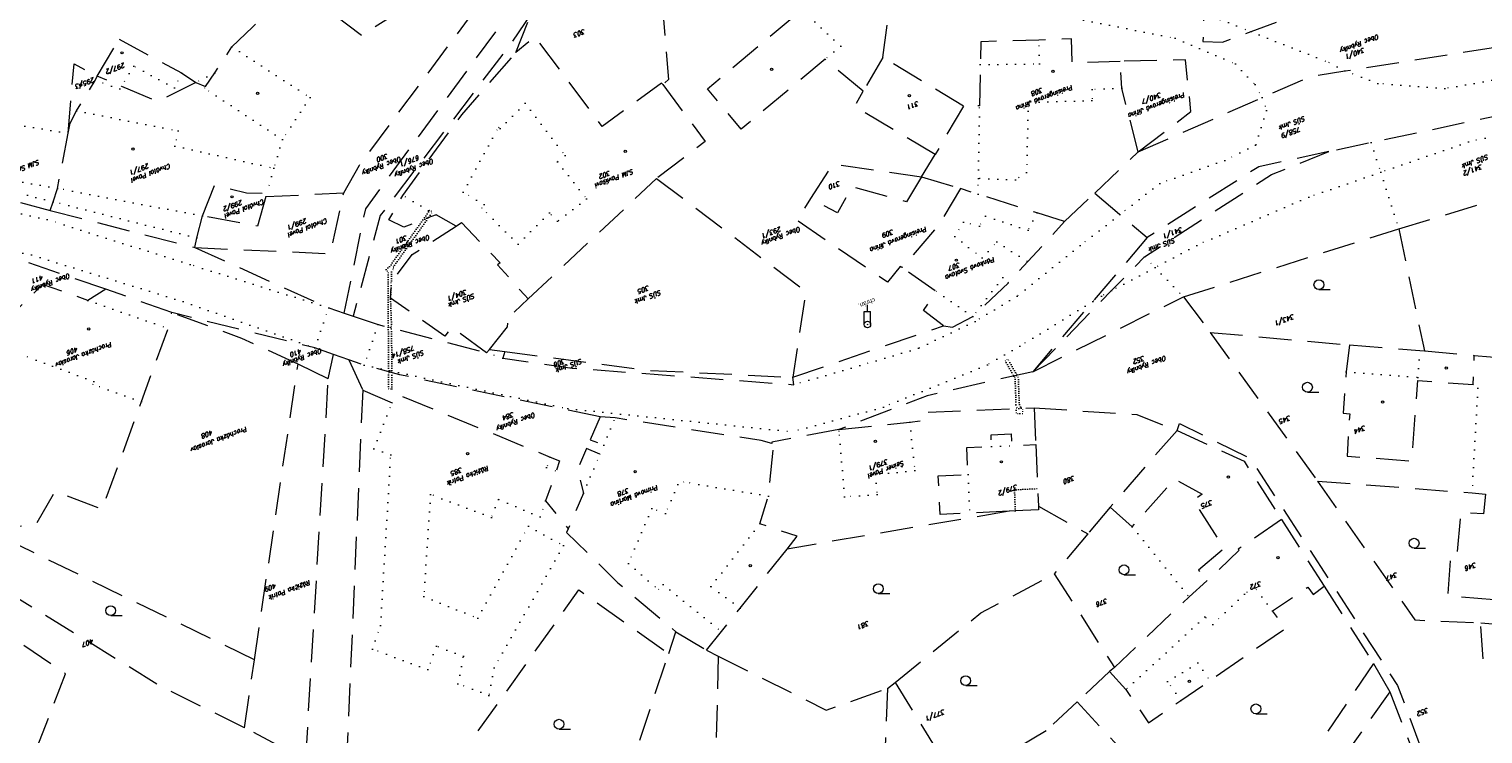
# Model space of a CAD drawing. Header units: metres. Extents: x -626722 to -621116, y -1178216 to -1174550.
# Tile 44 of 86: x -623900 to -623677, y -1176961 to -1176853. Entities that reach past the tile are written whole.
import ezdxf
from ezdxf.enums import TextEntityAlignment as Align

# ---------------------------------------------------------------- set-up
doc = ezdxf.new("R2010")
doc.units = ezdxf.units.M
doc.header["$MEASUREMENT"] = 0
doc.linetypes.add('DASHEDX2', pattern=[1.5, 1, -0.5])
doc.linetypes.add('DOT', pattern=[0.25, 0, -0.25])
for name, color, linetype, lineweight in [('8_kat_KN_Hranice parcel', 200, 'DASHEDX2', 25), ('8_kat_KN_Majitel', 194, 'DASHEDX2', 15), ('8_kat_KN_Slučkové čáry', 200, 'DOT', 25), ('8_kat_KN_Značky budov', 7, 'Continuous', 0), ('8_kat_KN_Značky kultur', 7, 'Continuous', 0), ('8_kat_KN_Čísla parcel', 200, 'Continuous', 25)]:
    doc.layers.add(name, color=color, linetype=linetype, lineweight=lineweight)
doc.layers.add('8_kat_KN_Pomístní_názvy', color=210, linetype='Continuous')
doc.layers.add('8_kat_KN_Věcná_břemena', color=206, linetype='DOT')
doc.styles.add('ITALIC', font='ITALIC.shx', dxfattribs={"height": 0.15})
doc.styles.add('Style-cs_Working', font='cs_Working.shx')
doc.styles.add('Style-ITALICS', font='ITALICS.shx')

# ---------------------------------------------------------------- blocks, each defined once
blk = doc.blocks.new('4.02')
at = {"layer": '8_kat_KN_Značky budov', "color": 7, "linetype": 'Continuous', "lineweight": 13}
blk.add_circle((-0.01, 0), 0.175, dxfattribs=at)
blk = doc.blocks.new('3.04')
at = {"layer": '8_kat_KN_Značky kultur', "color": 7, "linetype": 'Continuous', "lineweight": 13}
blk.add_line((0.01, 0), (1.76, 0), dxfattribs=at)
blk.add_circle((0.01, 0.75), 0.75, dxfattribs=at)
blk = doc.blocks.new('4.11')
at = {"layer": '8_kat_KN_Značky budov', "lineweight": 13}
for p, q in [((0, 2), (0, 3)), ((-0.5, 2), (0.5, 2)), ((-0.5, 0), (-0.5, 2)), ((0.5, 0), (0.5, 2))]:
    blk.add_line(p, q, dxfattribs=at)
for radius in [0.5, 0.0303]:
    blk.add_circle((0, 0), radius, dxfattribs=at)

msp = doc.modelspace()

# ---------------------------------------------------------------- linework, layer by layer
at = {"layer": '8_kat_KN_Hranice parcel', "lineweight": 13, "ltscale": 5}
for p, q in [((-623825.32, -1176856.46), (-623823.04, -1176850.59)), ((-623889.48, -1176860.06), (-623886.11, -1176854.39)), ((-623886.11, -1176854.39), (-623876.58, -1176859.56)), ((-623769.1, -1176857.2), (-623772.12, -1176862.39)), ((-623756.78, -1176864.66), (-623769.1, -1176857.2)), ((-623889.81, -1176860.74), (-623889.48, -1176860.06)), ((-623876.58, -1176859.56), (-623874.38, -1176861.03)), ((-623756.78, -1176864.66), (-623761.09, -1176872.05)), ((-623763.19, -1176875.49), (-623761.09, -1176872.05)), ((-623736.66, -1176877.98), (-623729.99, -1176871.67)), ((-623690.09, -1176883.48), (-623658.51, -1176873.88)), ((-623823.46, -1176894.22), (-623803.77, -1176875.76)), ((-623763.19, -1176875.49), (-623757.21, -1176877.31)), ((-623908.49, -1176877.54), (-623896.69, -1176880.64)), ((-623863.65, -1176878.53), (-623851.72, -1176877.96)), ((-623741.28, -1176882.36), (-623736.66, -1176877.98)), ((-623896.69, -1176880.64), (-623874.53, -1176886.34)), ((-623723.07, -1176893.89), (-623690.09, -1176883.48)), ((-623690.09, -1176883.48), (-623686.16, -1176902.15)), ((-623888.14, -1176892.73), (-623900.05, -1176888.66)), ((-623878.05, -1176896.31), (-623888.14, -1176892.73)), ((-623746.16, -1176905.38), (-623723.07, -1176893.89)), ((-623723.07, -1176893.89), (-623718.98, -1176899.34)), ((-623851.66, -1176896.37), (-623850.25, -1176896.84)), ((-623782.92, -1176906.22), (-623759.84, -1176898.34)), ((-623718.98, -1176899.34), (-623697.62, -1176901.26)), ((-623718.98, -1176899.34), (-623702.53, -1176922.12)), ((-623854.07, -1176906.44), (-623853.29, -1176902.72)), ((-623850.95, -1176903.54), (-623853.29, -1176902.72)), ((-623850.95, -1176903.54), (-623848.8, -1176908.21)), ((-623829.84, -1176902.48), (-623829.37, -1176901.97)), ((-623829.37, -1176901.97), (-623827.03, -1176902.28)), ((-623686.16, -1176902.15), (-623678.51, -1176902.86)), ((-623865.4, -1176949.54), (-623858.71, -1176904.22)), ((-623854.07, -1176906.44), (-623858.71, -1176904.22)), ((-623857.53, -1176964.85), (-623854.07, -1176906.44)), ((-623848.8, -1176908.21), (-623851.42, -1176967.99)), ((-623745.94, -1176910.89), (-623745.7, -1176916.53)), ((-623724.04, -1176914.36), (-623734.27, -1176926.11)), ((-623745.28, -1176925.99), (-623737.73, -1176930.22)), ((-623734.27, -1176926.11), (-623737.73, -1176930.22)), ((-623749.76, -1176926.75), (-623783.79, -1176932.54)), ((-623708.06, -1176928.03), (-623701.49, -1176938.25)), ((-623865.4, -1176949.54), (-623906.01, -1176929.78)), ((-623737.73, -1176930.22), (-623742.87, -1176936.34)), ((-623742.87, -1176936.34), (-623733.64, -1176950.69)), ((-623701.49, -1176938.25), (-623693.95, -1176950.08)), ((-623677.16, -1176949.39), (-623677.53, -1176943.88)), ((-623801.93, -1176948.54), (-623800.82, -1176945.22)), ((-623800.82, -1176945.22), (-623796.11, -1176948.06)), ((-623796.11, -1176948.06), (-623794.33, -1176948.96)), ((-623866.93, -1176959.93), (-623865.4, -1176949.54)), ((-623813.48, -1176983.17), (-623801.93, -1176948.54)), ((-623794.33, -1176948.96), (-623795.13, -1176981.64)), ((-623693.95, -1176950.08), (-623691.47, -1176954.43)), ((-623734.39, -1176951.32), (-623739.37, -1176955.98)), ((-623733.64, -1176950.69), (-623734.39, -1176951.32)), ((-623768.39, -1176953.92), (-623769.27, -1176975.45)), ((-623768.39, -1176953.92), (-623767.24, -1176952.98)), ((-623767.24, -1176952.98), (-623757.67, -1176968.52)), ((-623691.47, -1176954.43), (-623717.66, -1176991.35)), ((-623691.47, -1176954.43), (-623685.9, -1176968.84)), ((-623739.37, -1176955.98), (-623744.12, -1176960.42)), ((-623739.37, -1176955.98), (-623715.35, -1176981.86)), ((-623861.07, -1176963), (-623866.93, -1176959.93)), ((-623744.12, -1176960.42), (-623757.67, -1176968.52))]:
    msp.add_line(p, q, dxfattribs=at)
at = {"layer": '8_kat_KN_Hranice parcel', "lineweight": 13, "ltscale": 5, "flags": 128}
for points in [[(-623823.04, -1176850.59), (-623823.08, -1176839.36), (-623804.05, -1176834.73), (-623801.95, -1176860.59), (-623802.84, -1176861.36)], [(-623829.95, -1176841.86), (-623849, -1176853.84), (-623858.99, -1176846.33)], [(-623769.1, -1176857.2), (-623768.23, -1176850.34), (-623767.61, -1176845.39)], [(-623868.83, -1176855.56), (-623865.68, -1176852.56), (-623858.99, -1176846.33)], [(-623851.72, -1176877.96), (-623849.3, -1176873.72), (-623829.3, -1176846.85)], [(-623851.66, -1176896.37), (-623848.34, -1176880.38), (-623828.23, -1176853.02), (-623829.3, -1176846.85)], [(-623729.99, -1176871.67), (-623711, -1176863.36), (-623703.5, -1176860.07), (-623698.33, -1176859.27), (-623621.58, -1176847.09)], [(-623719.84, -1176846.57), (-623719.95, -1176850.37), (-623720.08, -1176854.76), (-623717.08, -1176854.85), (-623712.71, -1176853.24), (-623704.75, -1176850.32)], [(-623772.12, -1176862.39), (-623777.98, -1176857.48), (-623790.82, -1176868.19), (-623796, -1176862), (-623782.73, -1176850.88), (-623783.87, -1176849.11)], [(-623823.04, -1176850.59), (-623826.29, -1176855.31), (-623846.12, -1176881.45), (-623850.25, -1176896.84)], [(-623802.84, -1176861.36), (-623803.01, -1176861.14), (-623812.11, -1176867.78), (-623822.42, -1176854.01), (-623825.32, -1176856.46)], [(-623732.78, -1176857.8), (-623740.12, -1176858.04), (-623740.24, -1176854.37), (-623745.22, -1176854.53), (-623754.13, -1176854.8), (-623754.19, -1176858.3), (-623754.3, -1176864.6), (-623756.78, -1176864.66)], [(-623583.66, -1176853.25), (-623596.38, -1176855.27), (-623610.7, -1176857.55), (-623634.9, -1176861.4), (-623641.81, -1176862.5), (-623643.12, -1176862.71), (-623658.9, -1176863.73), (-623665.39, -1176864.15), (-623694.3, -1176870.25), (-623700.77, -1176871.64)], [(-623874.38, -1176861.03), (-623872.88, -1176861.67), (-623871.48, -1176859.56), (-623868.83, -1176855.56)], [(-623834.51, -1176883.05), (-623837.55, -1176881.32), (-623842.51, -1176883.19), (-623844.78, -1176882.1), (-623842.67, -1176878.35), (-623833.63, -1176866.02), (-623825.32, -1176856.46)], [(-623893.93, -1176868.83), (-623893.02, -1176858.19), (-623889.48, -1176860.06)], [(-623729.99, -1176871.67), (-623721.91, -1176865.49), (-623722.77, -1176857.58), (-623732.78, -1176857.8)], [(-623729.99, -1176871.67), (-623732.52, -1176861.91), (-623732.78, -1176857.8)], [(-623893.93, -1176868.83), (-623893.62, -1176867.26), (-623892.64, -1176865.37), (-623889.81, -1176860.74)], [(-623874.38, -1176861.03), (-623880.17, -1176863.96), (-623885.75, -1176861.62), (-623889.48, -1176860.06)], [(-623802.84, -1176861.36), (-623796.33, -1176870.07), (-623803.77, -1176875.76)], [(-623761.09, -1176872.05), (-623773.48, -1176864.72), (-623772.12, -1176862.39)], [(-623896.69, -1176880.64), (-623896.25, -1176879.31), (-623895.57, -1176877.28), (-623893.93, -1176868.83)], [(-623746.16, -1176905.38), (-623734.07, -1176892.94), (-623729.01, -1176887.75), (-623709.57, -1176875.14), (-623700.77, -1176871.64)], [(-623700.77, -1176871.64), (-623711.53, -1176873.95), (-623728.62, -1176884.82)], [(-623780.14, -1176878.81), (-623776.74, -1176873.54), (-623763.19, -1176875.49)], [(-623873.37, -1176881.48), (-623871.52, -1176876.8), (-623866.59, -1176877.94), (-623863.51, -1176878.03), (-623863.65, -1176878.53)], [(-623803.77, -1176875.76), (-623780.94, -1176893.06), (-623782.92, -1176906.22)], [(-623763.19, -1176875.49), (-623765.51, -1176879.31), (-623773.83, -1176877.04), (-623776.09, -1176881.04), (-623780.14, -1176878.81)], [(-623874.53, -1176886.34), (-623853.77, -1176887.27), (-623851.72, -1176877.96)], [(-623863.65, -1176878.53), (-623864.92, -1176883.08), (-623873.37, -1176881.48)], [(-623766.19, -1176889.42), (-623766.45, -1176889.22), (-623768.43, -1176891.64), (-623782.31, -1176882.17), (-623780.14, -1176878.81)], [(-623757.21, -1176877.31), (-623760.61, -1176882.95), (-623766.19, -1176889.42)], [(-623741.28, -1176882.36), (-623745.49, -1176881.03), (-623754.53, -1176878.16), (-623757.21, -1176877.31)], [(-623736.66, -1176877.98), (-623732.79, -1176881.27), (-623728.62, -1176884.82)], [(-623874.53, -1176886.34), (-623874.2, -1176884.86), (-623873.37, -1176881.48)], [(-623829.84, -1176902.48), (-623835.15, -1176898.56), (-623836.22, -1176899.92), (-623844.54, -1176894.11), (-623844.42, -1176891.72), (-623841.22, -1176887.39), (-623834.51, -1176883.05)], [(-623834.51, -1176883.05), (-623833.67, -1176882.5), (-623827.77, -1176888.67), (-623828.13, -1176889), (-623824.01, -1176893.6), (-623823.46, -1176894.22)], [(-623759.84, -1176898.34), (-623758.44, -1176898.56), (-623755.33, -1176896.92), (-623749.89, -1176891.73), (-623746.9, -1176888.48), (-623741.28, -1176882.36)], [(-623728.62, -1176884.82), (-623736.96, -1176894.59), (-623746.16, -1176905.38)], [(-623874.53, -1176886.34), (-623854, -1176895.58), (-623851.66, -1176896.37)], [(-623759.84, -1176898.34), (-623762.87, -1176896), (-623760.96, -1176893.04), (-623766.19, -1176889.42)], [(-623888.14, -1176892.73), (-623890.89, -1176894.43), (-623897.86, -1176891.99), (-623902.11, -1176896.23)], [(-623829.37, -1176901.97), (-623826.63, -1176898.51), (-623826.38, -1176896.22), (-623825.66, -1176896.28), (-623823.46, -1176894.22)], [(-623906.01, -1176929.78), (-623898.8, -1176928.63), (-623895.92, -1176923.7), (-623888.7, -1176926.41), (-623882.7, -1176909.95), (-623878.62, -1176898.73), (-623878.05, -1176896.31)], [(-623858.71, -1176904.22), (-623867.31, -1176900.28), (-623868.53, -1176899.82), (-623878.05, -1176896.31)], [(-623853.29, -1176902.72), (-623856.13, -1176901.72), (-623878.05, -1176896.31)], [(-623850.25, -1176896.84), (-623846.44, -1176898.12), (-623829.84, -1176902.48)], [(-623697.62, -1176901.26), (-623698.14, -1176905.37), (-623698.6, -1176911.73), (-623697.6, -1176911.8), (-623697.99, -1176918.31), (-623688.1, -1176919.05), (-623687.17, -1176906.73), (-623678.69, -1176907.32), (-623678.51, -1176902.86)], [(-623697.62, -1176901.26), (-623686.83, -1176902.1), (-623686.16, -1176902.15)], [(-623812.43, -1176912.3), (-623843.1, -1176905.85), (-623848.6, -1176904.36), (-623850.95, -1176903.54)], [(-623827.03, -1176902.28), (-623827.35, -1176903.27), (-623816.7, -1176904.81), (-623782.76, -1176907.36), (-623782.92, -1176906.22)], [(-623827.03, -1176902.28), (-623805.08, -1176905.15), (-623792.07, -1176905.76), (-623782.92, -1176906.22)], [(-623678.51, -1176902.86), (-623670.97, -1176903.51), (-623670.94, -1176924.57)], [(-623746.16, -1176905.38), (-623762.33, -1176909.04), (-623775.84, -1176914.23)], [(-623848.8, -1176908.21), (-623844.3, -1176910.12), (-623843.75, -1176908.74), (-623820.07, -1176918.45), (-623818.64, -1176919.03), (-623819.17, -1176920.58), (-623820.78, -1176925.18), (-623817.33, -1176929.45)], [(-623812.43, -1176912.3), (-623813.95, -1176915.81), (-623811.88, -1176916.61), (-623812.48, -1176918.03), (-623814.53, -1176917.15), (-623815.92, -1176920.38), (-623815, -1176923.97), (-623817.33, -1176929.45)], [(-623786.14, -1176916.39), (-623787.75, -1176915.91), (-623810.12, -1176912.46), (-623812.43, -1176912.3)], [(-623775.84, -1176914.23), (-623764.98, -1176913.08), (-623762.17, -1176912.78), (-623762.22, -1176911.55), (-623745.94, -1176910.89)], [(-623745.94, -1176910.89), (-623730.21, -1176911.95), (-623724.04, -1176914.36)], [(-623775.84, -1176914.23), (-623786.11, -1176916.16), (-623786.14, -1176916.39)], [(-623749.76, -1176926.75), (-623755.8, -1176927.02), (-623760.34, -1176927.26), (-623760.62, -1176921.35), (-623756.07, -1176921.11), (-623756.26, -1176917), (-623752.46, -1176916.83), (-623752.53, -1176915.03), (-623749.46, -1176914.87), (-623749.38, -1176916.69), (-623745.7, -1176916.53)], [(-623724.04, -1176914.36), (-623723.65, -1176913.33), (-623712.85, -1176918.62), (-623690.27, -1176953.45), (-623684.59, -1176968.62), (-623681.94, -1176977.78), (-623677.34, -1177040.27), (-623678.72, -1177040.92)], [(-623724.04, -1176914.36), (-623713.77, -1176919.09), (-623708.06, -1176928.03)], [(-623783.79, -1176932.54), (-623782.25, -1176930.59), (-623787.94, -1176928.66), (-623786.65, -1176924.43), (-623785.84, -1176916.44), (-623786.14, -1176916.39)], [(-623745.7, -1176916.53), (-623745.4, -1176923.28), (-623745.28, -1176925.99)], [(-623734.27, -1176926.11), (-623730.91, -1176929.12), (-623724.97, -1176922.42), (-623724.43, -1176921.81), (-623720.19, -1176924.15), (-623721.58, -1176925.04), (-623716.84, -1176932.48), (-623720.78, -1176935.78), (-623719.47, -1176937.41)], [(-623702.53, -1176922.12), (-623678.86, -1176923.94), (-623676.8, -1176924.12)], [(-623702.53, -1176922.12), (-623687.61, -1176943.41), (-623677.53, -1176943.88)], [(-623745.28, -1176925.99), (-623745.26, -1176926.55), (-623748.83, -1176926.71), (-623749.76, -1176926.75)], [(-623676.8, -1176924.12), (-623677.12, -1176927.15), (-623680.58, -1176926.95), (-623681.16, -1176933.4), (-623682.16, -1176933.34), (-623682.59, -1176939.71), (-623671.62, -1176940.62), (-623666.41, -1176941.05), (-623664.89, -1176929.44), (-623661.4, -1176929.85), (-623660.94, -1176925.37)], [(-623708.06, -1176928.03), (-623714.67, -1176932.57), (-623714.52, -1176932.73), (-623719.47, -1176937.41)], [(-623817.33, -1176929.45), (-623817.56, -1176929.99), (-623809.71, -1176937.71), (-623800.82, -1176945.22)], [(-623866.93, -1176959.93), (-623879.69, -1176953.64), (-623915.88, -1176931.34)], [(-623796.11, -1176948.06), (-623793.84, -1176945.19), (-623790.98, -1176941.59), (-623783.79, -1176932.54)], [(-623767.24, -1176952.98), (-623754.13, -1176942.34), (-623742.87, -1176936.34)], [(-623909.36, -1176968.84), (-623907.21, -1176963.56), (-623899.21, -1176964.33), (-623894.34, -1176951.66), (-623913.48, -1176938.68)], [(-623839.81, -1176972.64), (-623815.67, -1176938.81), (-623801.93, -1176948.54)], [(-623734.39, -1176951.32), (-623731.89, -1176954.08), (-623728.43, -1176959.18), (-623723.49, -1176955.77), (-623719.01, -1176952.68), (-623707.4, -1176944.68), (-623709.44, -1176942.04), (-623704.01, -1176938.38), (-623703.2, -1176939.49), (-623701.49, -1176938.25)], [(-623719.47, -1176937.41), (-623722.21, -1176939.88), (-623733.64, -1176950.69)], [(-623677.53, -1176943.88), (-623658.74, -1176945.37), (-623656, -1176945.57)], [(-623794.33, -1176948.96), (-623777.78, -1176957.25), (-623768.39, -1176953.92)], [(-623693.95, -1176950.08), (-623714.8, -1176981.04), (-623715.35, -1176981.86)]]:
    msp.add_lwpolyline(points, dxfattribs=at)
at = {"layer": '8_kat_KN_Slučkové čáry', "lineweight": 0, "ltscale": 5}
for p, q in [((-623781.53, -1176849.88), (-623775.57, -1176855.47)), ((-623719.95, -1176850.37), (-623712.71, -1176853.24)), ((-623739.69, -1176851.21), (-623724.32, -1176854.26)), ((-623745.11, -1176858.19), (-623745.22, -1176854.53)), ((-623724.32, -1176854.26), (-623715.08, -1176858.19)), ((-623712.71, -1176853.24), (-623700.77, -1176857.97)), ((-623635.97, -1176853.61), (-623683.02, -1176861.97)), ((-623868.83, -1176855.56), (-623856.87, -1176863.34)), ((-623775.57, -1176855.47), (-623777.98, -1176857.48)), ((-623883.88, -1176858.53), (-623885.75, -1176861.62)), ((-623877.64, -1176861.86), (-623883.88, -1176858.53)), ((-623754.19, -1176858.3), (-623745.11, -1176858.19)), ((-623715.08, -1176858.19), (-623712.1, -1176861.37)), ((-623698.33, -1176859.27), (-623700.77, -1176857.97)), ((-623693.29, -1176861.18), (-623698.33, -1176859.27)), ((-623885.99, -1176862.02), (-623889.81, -1176860.74)), ((-623876.58, -1176859.56), (-623877.64, -1176861.86)), ((-623871.48, -1176859.56), (-623874.38, -1176861.03)), ((-623712.1, -1176861.37), (-623711, -1176863.36)), ((-623683.02, -1176861.97), (-623693.29, -1176861.18)), ((-623885.75, -1176861.62), (-623885.99, -1176862.02)), ((-623873.04, -1176861.92), (-623872.88, -1176861.67)), ((-623861.08, -1176869.78), (-623873.04, -1176861.92)), ((-623856.87, -1176863.34), (-623861.08, -1176869.78)), ((-623737.08, -1176863.8), (-623746.83, -1176864.1)), ((-623737.04, -1176862.11), (-623737.08, -1176863.8)), ((-623732.52, -1176861.91), (-623737.04, -1176862.11)), ((-623711, -1176863.36), (-623710.32, -1176865.34)), ((-623892.64, -1176865.37), (-623877.06, -1176868.47)), ((-623827.75, -1176868.11), (-623823.93, -1176864.23)), ((-623823.93, -1176864.23), (-623817.79, -1176872.25)), ((-623754.49, -1176875.76), (-623754.3, -1176864.6)), ((-623746.83, -1176864.1), (-623747.09, -1176874.85)), ((-623710.32, -1176865.34), (-623712.01, -1176870.62)), ((-623907.25, -1176866.62), (-623893.93, -1176868.83)), ((-623833.42, -1176877.85), (-623828, -1176867.91)), ((-623828, -1176867.91), (-623827.75, -1176868.11)), ((-623665.02, -1176866.82), (-623679.41, -1176870.15)), ((-623877.06, -1176868.47), (-623877.58, -1176870.78)), ((-623861.08, -1176869.78), (-623862.43, -1176874.17)), ((-623694.3, -1176870.25), (-623692.85, -1176874.79)), ((-623679.41, -1176870.15), (-623692.85, -1176874.79)), ((-623877.58, -1176870.78), (-623862.43, -1176874.17)), ((-623817.79, -1176872.25), (-623818.97, -1176873.19)), ((-623712.01, -1176870.62), (-623716.73, -1176872.97)), ((-623895.57, -1176877.28), (-623909.11, -1176874.8)), ((-623862.43, -1176874.17), (-623863.51, -1176878.03)), ((-623818.97, -1176873.19), (-623814.5, -1176878.85)), ((-623747.09, -1176874.85), (-623748.82, -1176875.95)), ((-623716.73, -1176872.97), (-623726.68, -1176876.5)), ((-623692.85, -1176874.79), (-623703.87, -1176878.59)), ((-623692.85, -1176874.79), (-623690.09, -1176883.48)), ((-623896.25, -1176879.31), (-623908.8, -1176876.16)), ((-623754.53, -1176878.16), (-623754.49, -1176875.76)), ((-623748.82, -1176875.95), (-623754.49, -1176875.76)), ((-623726.68, -1176876.5), (-623732.79, -1176881.27)), ((-623897.13, -1176882.06), (-623910.15, -1176879.06)), ((-623874.2, -1176884.86), (-623896.25, -1176879.31)), ((-623873.37, -1176881.48), (-623895.57, -1176877.28)), ((-623837.55, -1176881.32), (-623842.67, -1176878.35)), ((-623830.21, -1176879.75), (-623833.42, -1176877.85)), ((-623814.5, -1176878.85), (-623818.94, -1176882.31)), ((-623703.87, -1176878.59), (-623721.03, -1176886)), ((-623830.54, -1176880.29), (-623830.21, -1176879.75)), ((-623825.01, -1176885.82), (-623830.54, -1176880.29)), ((-623820.2, -1176881.04), (-623825.01, -1176885.82)), ((-623818.94, -1176882.31), (-623820.2, -1176881.04)), ((-623753.38, -1176881.53), (-623754.33, -1176883.08)), ((-623746.88, -1176883.67), (-623753.38, -1176881.53)), ((-623745.49, -1176881.03), (-623746.88, -1176883.67)), ((-623732.79, -1176881.27), (-623738.89, -1176886.04)), ((-623875.24, -1176888.93), (-623897.13, -1176882.06)), ((-623756.75, -1176882.44), (-623758.11, -1176884.66)), ((-623754.33, -1176883.08), (-623756.75, -1176882.44)), ((-623899.55, -1176887.47), (-623915.27, -1176884.24)), ((-623758.11, -1176884.66), (-623753.91, -1176887.91)), ((-623753.91, -1176887.91), (-623751.67, -1176885.48)), ((-623751.67, -1176885.48), (-623746.9, -1176888.48)), ((-623738.89, -1176886.04), (-623748.55, -1176893.78)), ((-623721.03, -1176886), (-623727.41, -1176889.4)), ((-623876.29, -1176894.62), (-623899.55, -1176887.47)), ((-623729.01, -1176887.75), (-623727.41, -1176889.4)), ((-623854, -1176895.58), (-623875.24, -1176888.93)), ((-623727.41, -1176889.4), (-623734.07, -1176892.94)), ((-623727.41, -1176889.4), (-623723.07, -1176893.89)), ((-623750.76, -1176890.93), (-623755.33, -1176896.92)), ((-623749.89, -1176891.73), (-623750.76, -1176890.93)), ((-623890.89, -1176894.43), (-623878.62, -1176898.73)), ((-623876.29, -1176894.62), (-623856.13, -1176901.72)), ((-623755.33, -1176896.92), (-623760.96, -1176893.04)), ((-623748.55, -1176893.78), (-623754.98, -1176897.65)), ((-623736.96, -1176894.59), (-623748.12, -1176901.45)), ((-623735.62, -1176893.77), (-623736.96, -1176894.59)), ((-623734.07, -1176892.94), (-623735.62, -1176893.77)), ((-623856.13, -1176901.72), (-623854, -1176895.58)), ((-623846.44, -1176898.12), (-623848.6, -1176904.36)), ((-623754.98, -1176897.65), (-623763.66, -1176901.77)), ((-623748.12, -1176901.45), (-623753.1, -1176904.29)), ((-623889.97, -1176906.85), (-623901.02, -1176902.81)), ((-623827.35, -1176903.27), (-623829.84, -1176902.48)), ((-623763.66, -1176901.77), (-623772.66, -1176904.43)), ((-623687.14, -1176906.23), (-623686.83, -1176902.1)), ((-623848.6, -1176904.36), (-623817.38, -1176911.02)), ((-623772.66, -1176904.43), (-623782.76, -1176907.36)), ((-623753.1, -1176904.29), (-623769.01, -1176910.79)), ((-623698.14, -1176905.37), (-623687.14, -1176906.23)), ((-623890.14, -1176907.32), (-623889.97, -1176906.85)), ((-623882.7, -1176909.95), (-623890.14, -1176907.32)), ((-623687.14, -1176906.23), (-623687.17, -1176906.73)), ((-623677.96, -1176907.91), (-623678.86, -1176923.94)), ((-623678.69, -1176907.32), (-623677.96, -1176907.91)), ((-623847.08, -1176917.17), (-623844.3, -1176910.12)), ((-623817.38, -1176911.02), (-623783.02, -1176914.57)), ((-623811.88, -1176916.61), (-623810.12, -1176912.46)), ((-623769.01, -1176910.79), (-623783.02, -1176914.57)), ((-623775.81, -1176914.53), (-623775.84, -1176914.23)), ((-623774.99, -1176924.56), (-623775.81, -1176914.53)), ((-623764.98, -1176913.08), (-623764.23, -1176920.53)), ((-623844.51, -1176918.1), (-623847.08, -1176917.17)), ((-623752.46, -1176916.83), (-623749.38, -1176916.69)), ((-623846.08, -1176944.27), (-623844.51, -1176918.1)), ((-623820.07, -1176918.45), (-623820.63, -1176920.07)), ((-623815, -1176923.97), (-623812.48, -1176918.03)), ((-623820.63, -1176920.07), (-623819.17, -1176920.58)), ((-623764.23, -1176920.53), (-623770.24, -1176921.11)), ((-623770.24, -1176921.11), (-623770.01, -1176924.2)), ((-623756.07, -1176921.11), (-623755.8, -1176927.02)), ((-623800.51, -1176922.64), (-623802.42, -1176927.1)), ((-623799.59, -1176922.27), (-623800.51, -1176922.64)), ((-623786.65, -1176924.43), (-623799.59, -1176922.27)), ((-623838.4, -1176924.17), (-623839.43, -1176939.84)), ((-623829.09, -1176927.7), (-623838.4, -1176924.17)), ((-623827.99, -1176924.93), (-623829.09, -1176927.7)), ((-623821.63, -1176927.62), (-623827.99, -1176924.93)), ((-623820.78, -1176925.18), (-623821.63, -1176927.62)), ((-623770.01, -1176924.2), (-623774.99, -1176924.56)), ((-623804.51, -1176926.31), (-623808.1, -1176934.74)), ((-623802.42, -1176927.1), (-623804.51, -1176926.31)), ((-623831.19, -1176943.13), (-623823.42, -1176929.05)), ((-623823.42, -1176929.05), (-623818.06, -1176932.01)), ((-623795.47, -1176938.3), (-623787.94, -1176928.66)), ((-623730.91, -1176929.12), (-623722.21, -1176939.88)), ((-623818.06, -1176932.01), (-623828.67, -1176950.76)), ((-623808.1, -1176934.74), (-623803.51, -1176938.77)), ((-623803.51, -1176938.77), (-623802.79, -1176937.97)), ((-623802.79, -1176937.97), (-623793.84, -1176945.19)), ((-623790.98, -1176941.59), (-623795.47, -1176938.3)), ((-623713.73, -1176939.45), (-623718.57, -1176944.09)), ((-623712.19, -1176938.4), (-623713.73, -1176939.45)), ((-623709.44, -1176942.04), (-623712.19, -1176938.4)), ((-623839.43, -1176939.84), (-623831.19, -1176943.13)), ((-623719.77, -1176942.96), (-623731.89, -1176954.08)), ((-623718.57, -1176944.09), (-623719.77, -1176942.96)), ((-623847.31, -1176947.89), (-623846.08, -1176944.27)), ((-623838.83, -1176951.01), (-623847.31, -1176947.89)), ((-623837.52, -1176947.44), (-623838.83, -1176951.01)), ((-623833.36, -1176948.98), (-623837.52, -1176947.44)), ((-623834.21, -1176953.21), (-623833.36, -1176948.98)), ((-623725.49, -1176952.86), (-623720.85, -1176950.01)), ((-623720.85, -1176950.01), (-623719.01, -1176952.68)), ((-623828.67, -1176950.76), (-623829.46, -1176954.97)), ((-623723.49, -1176955.77), (-623725.49, -1176952.86)), ((-623829.46, -1176954.97), (-623834.21, -1176953.21))]:
    msp.add_line(p, q, dxfattribs=at)
at = {"layer": '8_kat_KN_Slučkové čáry', "lineweight": 0, "flags": 128}
msp.add_lwpolyline([(-623748.83, -1176926.71), (-623748.95, -1176923.46), (-623745.4, -1176923.28)], dxfattribs=at)
at = {"layer": '8_kat_KN_Věcná_břemena', "lineweight": 0, "flags": 128}
for points in [[(-623839.61, -1176882.1), (-623838.77, -1176881.78), (-623838.14, -1176880.89), (-623838.57, -1176880.63), (-623839.61, -1176882.1)], [(-623844.03, -1176889.55), (-623844.2, -1176889.44), (-623838.77, -1176881.78), (-623839.61, -1176882.1), (-623844.6, -1176889.15), (-623845.29, -1176889.77), (-623844.91, -1176890.04), (-623844.88, -1176898.53), (-623844.38, -1176898.66), (-623844.54, -1176894.11), (-623844.42, -1176891.72), (-623844.41, -1176890.09), (-623844.03, -1176889.55)], [(-623844.88, -1176898.53), (-623844.85, -1176905.38), (-623844.35, -1176905.51), (-623844.38, -1176898.66), (-623844.88, -1176898.53)], [(-623749.05, -1176906.03), (-623748.53, -1176905.92), (-623749.94, -1176903.45), (-623750.38, -1176903.67), (-623749.05, -1176906.03)], [(-623844.34, -1176908.01), (-623844.35, -1176905.51), (-623844.85, -1176905.38), (-623844.84, -1176908.01), (-623844.34, -1176908.01)], [(-623748.72, -1176910.44), (-623748.47, -1176910.99), (-623747.93, -1176910.97), (-623748.22, -1176910.32), (-623748.37, -1176906.2), (-623748.53, -1176905.92), (-623749.05, -1176906.03), (-623748.85, -1176906.38), (-623748.72, -1176910.44)], [(-623747.93, -1176910.97), (-623748.47, -1176910.99), (-623748.7, -1176911), (-623748.67, -1176911.8), (-623747.67, -1176911.76), (-623747.7, -1176910.96), (-623747.93, -1176910.97)]]:
    msp.add_lwpolyline(points, close=True, dxfattribs=at)

# ---------------------------------------------------------------- block references
at = {"layer": '8_kat_KN_Značky budov', "lineweight": 13}
for name, p in [('4.02', (-623885.65, -1176856.49)), ('4.02', (-623786.15, -1176859.02)), ('4.02', (-623743.05, -1176859.31)), ('4.02', (-623891.99, -1176861.44)), ('4.02', (-623864.89, -1176862.69)), ('4.02', (-623765.03, -1176863.07)), ('4.02', (-623884, -1176871.24)), ('4.02', (-623808.56, -1176871.57)), ('4.02', (-623868.81, -1176878.56)), ('4.02', (-623757.84, -1176888.27)), ('4.11', (-623771.49, -1176898.13)), ('4.02', (-623890.77, -1176898.81)), ('4.02', (-623682.8, -1176904.8)), ('4.02', (-623692.54, -1176910.01)), ('4.02', (-623770.25, -1176916.03)), ('4.02', (-623832.73, -1176917.92)), ('4.02', (-623750.95, -1176919.18)), ('4.02', (-623807.05, -1176920.67)), ('4.02', (-623716.18, -1176921.51)), ('4.02', (-623789.41, -1176935.08)), ('4.02', (-623708.59, -1176933.87)), ('4.02', (-623722.14, -1176952.82))]:
    msp.add_blockref(name, p, dxfattribs=at)
at = {"layer": '8_kat_KN_Značky kultur', "lineweight": 13}
for p in [(-623702.33, -1176892.79), (-623704.08, -1176908.49), (-623687.74, -1176932.4), (-623732.18, -1176936.48), (-623769.83, -1176939.38), (-623887.42, -1176942.73), (-623756.43, -1176953.48), (-623711.98, -1176957.79), (-623818.73, -1176960.14)]:
    msp.add_blockref('3.04', p, dxfattribs=at)

# ---------------------------------------------------------------- texts
at = {"layer": '8_kat_KN_Majitel', "linetype": 'Continuous', "style": 'ITALIC'}
for s, p in [('Obec Rybníky', (-623693.242, -1176853.651)), ('Preisingerová Jiřina', (-623740.138, -1176861.386)), ('Preisingerová Jiřina', (-623722.972, -1176862.543)), ('SÚS Jmk', (-623704.532, -1176866.169)), ('Obec Rybníky', (-623843.033, -1176872.397)), ('SÚS Jmk', (-623676.487, -1176872.051)), ('SJM Schnablovi', (-623898.432, -1176872.859)), ('Chvátal Pavel', (-623878.359, -1176873.461)), ('Obec Rybníky', (-623838.062, -1176872.695)), ('SJM Pavlišovi', (-623807.434, -1176874.303)), ('Chvátal Pavel', (-623864.032, -1176878.934)), ('Chvátal Pavel', (-623854.334, -1176881.841)), ('Obec Rybníky', (-623781.857, -1176883.144)), ('Preisingerová Jiřina', (-623762.515, -1176883.104)), ('Obec Rybníky', (-623838.64, -1176884.373)), ('SÚS Jmk', (-623724.485, -1176884.839)), ('Pánková Svatava', (-623752.099, -1176887.778)), ('Obec Rybníky', (-623893.756, -1176890.29)), ('SÚS Jmk', (-623831.766, -1176893.35)), ('SÚS Jmk', (-623803.202, -1176892.823)), ('Procházka Jaroslav', (-623887.341, -1176900.771)), ('Obec Rybníky', (-623855.185, -1176901.755)), ('SÚS Jmk', (-623839.51, -1176902.027)), ('SÚS Jmk', (-623815.31, -1176903.363)), ('Obec Rybníky', (-623725.834, -1176902.882)), ('Obec Rybníky', (-623822.48, -1176911.597)), ('Procházka Jaroslav', (-623866.632, -1176913.777)), ('Šeiner Pavel', (-623765.988, -1176918.979)), ('Růžička Patrik', (-623829.619, -1176919.774)), ('Primová Martina', (-623803.669, -1176922.692)), ('Růžička Patrik', (-623856.927, -1176937.287))]:
    msp.add_text(s, height=0.7, rotation=201, dxfattribs=at).set_placement(p)
at = {"layer": '8_kat_KN_Pomístní_názvy', "lineweight": 0, "style": 'Style-cs_Working'}
msp.add_text('chrán.', height=0.7, rotation=201, dxfattribs=at).set_placement((-623770.453, -1176894.032))
at = {"layer": '8_kat_KN_Čísla parcel', "lineweight": 0, "style": 'Style-ITALICS'}
for s, p in [('303', (-623814.86, -1176852.83)), ('340/1', (-623695.405, -1176855.67)), ('297/2', (-623885.343, -1176858.005)), ('308', (-623744.741, -1176861.814)), ('340/7', (-623726.593, -1176862.55)), ('311', (-623763.735, -1176863.865)), ('758/9', (-623705.246, -1176867.793)), ('300', (-623845.029, -1176871.915)), ('676/1', (-623840.231, -1176872.156)), ('297/1', (-623881.67, -1176873.44)), ('302', (-623810.969, -1176874.526)), ('341/2', (-623677.39, -1176873.551)), ('310', (-623775.768, -1176876.115)), ('299/2', (-623867.363, -1176879.034)), ('299/1', (-623857.506, -1176881.86)), ('293/1', (-623784.826, -1176883.116)), ('309', (-623767.595, -1176883.552)), ('341/1', (-623723.352, -1176883.176)), ('301', (-623842.112, -1176884.438)), ('307', (-623757.418, -1176888.589)), ('411', (-623897.871, -1176890.549)), ('343/1', (-623706.21, -1176896.52)), ('406', (-623892.542, -1176901.546)), ('758/14', (-623840.971, -1176901.325)), ('410', (-623858.295, -1176901.822)), ('352', (-623729.139, -1176902.902)), ('384', (-623825.765, -1176911.528)), ('345', (-623706.77, -1176912.06)), ('408', (-623871.885, -1176914.291)), ('344', (-623695.29, -1176913.58)), ('385', (-623833.685, -1176920.027)), ('380', (-623739.85, -1176921.27)), ('378', (-623808.114, -1176923.173)), ('375', (-623718.73, -1176925.01)), ('346', (-623678.33, -1176934.58)), ('347', (-623690.39, -1176936.09)), ('409', (-623862.18, -1176937.8)), ('372', (-623711.23, -1176937.46)), ('376', (-623734.83, -1176940.09)), ('381', (-623771.36, -1176943.54)), ('407', (-623890.16, -1176946.26)), ('377/1', (-623759.73, -1176957.09)), ('352', (-623685.66, -1176956.86))]:
    msp.add_text(s, height=0.7, rotation=201, dxfattribs=at).set_placement(p)
for s, p in [('295/3', (-623891.442, -1176860.801)), ('305', (-623805.882, -1176892.459)), ('304/1', (-623834.386, -1176893.306)), ('306', (-623818.752, -1176903.687)), ('379/1', (-623769.869, -1176919.288)), ('379/2', (-623750.039, -1176923.17))]:
    msp.add_text(s, height=0.7, rotation=201, dxfattribs=at).set_placement(p, align=Align.CENTER)

doc.saveas('drawing.dxf')
